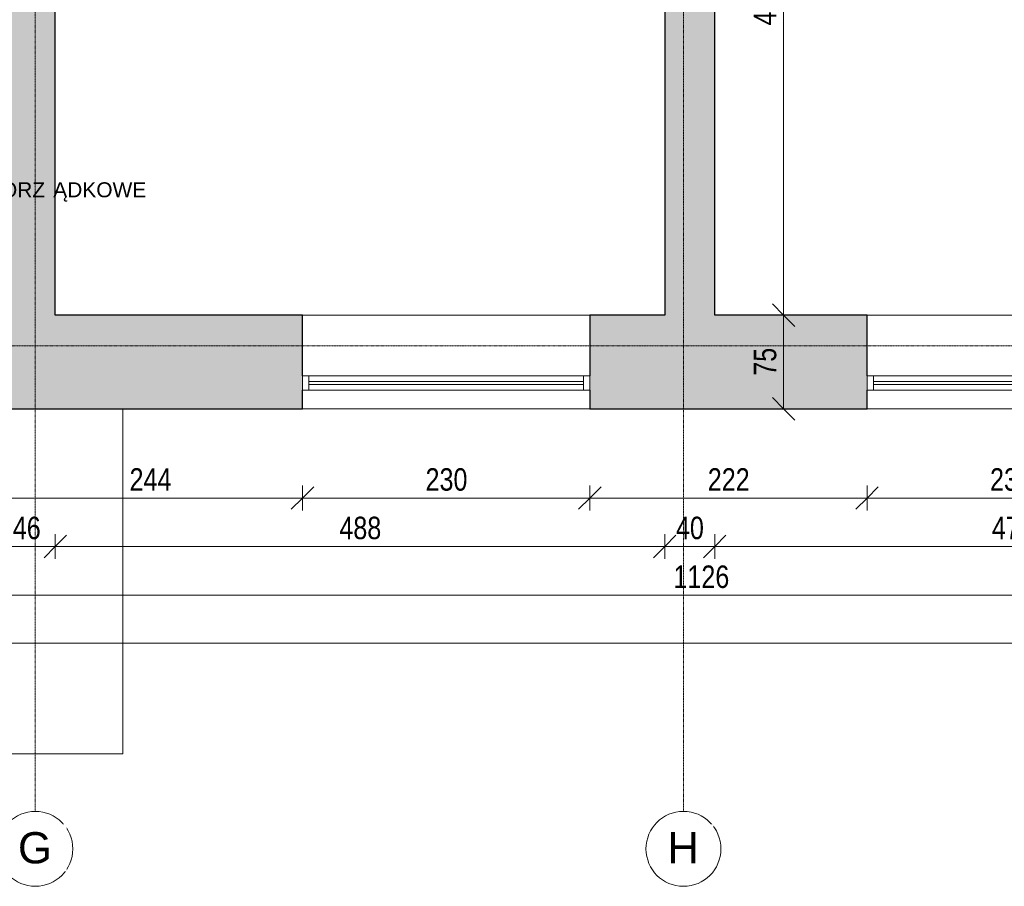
# Model space of a CAD drawing. Header units: centimetres. Extents: x 14733 to 18291, y -10798 to -8444.
# Tile 18 of 25: x 16812 to 17601, y -10798 to -10104. Entities that reach past the tile are written whole.
import ezdxf

# ---------------------------------------------------------------- set-up
doc = ezdxf.new("R2010")
doc.units = ezdxf.units.CM
doc.linetypes.add('Linia siatki', pattern=[0.9925, 0.47, -0.2175, 0.0875, -0.2175])
for name, color, linetype, lineweight in [('A-ANNO-DIMS', 211, 'Continuous', 9), ('A-ANNO-DIMS-100', 211, 'Continuous', 9), ('A-AREA-IDEN', 2, 'Continuous', 9), ('A-FLOR', 192, 'Continuous', 9), ('A-GLAZ', 151, 'Continuous', 9), ('A-WALL', 113, 'Continuous', 9), ('A-WALL-PATT', 111, 'Continuous', 25), ('I-WALL', 2, 'Continuous', 9), ('S-GRID', 1, 'Continuous', 9), ('S-GRID-IDEN', 1, 'Continuous', 9)]:
    doc.layers.add(name, color=color, linetype=linetype, lineweight=lineweight)
doc.styles.add('Arial', font='arial.ttf', dxfattribs={"height": 25})
doc.styles.add('Arial_3', font='arial.ttf', dxfattribs={"width": 0.8, "height": 18})
doc.styles.add('Arial_4', font='arial.ttf', dxfattribs={"height": 12})
doc.dimstyles.new('Przekątna_-_1_8_mm_Arial', dxfattribs={"dimscale": 30.48, "dimtxt": 18.364669, "dimasz": 0.590551, "dimexe": 0.328084, "dimexo": 0.0625, "dimgap": 0.016404, "dimtad": 1, "dimdec": 0, "dimdsep": 46, "dimtxsty": 'Arial_3', "dimblk1": 'OBLIQUE', "dimblk2": 'OBLIQUE', "dimsah": 1, "dimcen": 0.09, "dimazin": 0, "dimtfac": 1, "dimtdec": 4, "dimtix": 1, "dimtmove": 0, "dimatfit": 3, "dimfxl": 0.328084, "dimfxlon": 1, "dimtvp": 1, "dimtolj": 1, "dimtzin": 0, "dimarcsym": 2})
doc.dimstyles.new('Przekątna_-_1_8_mm_Arial_1', dxfattribs={"dimscale": 30.48, "dimtxt": 18.364669, "dimasz": 0.590551, "dimexe": 0.328084, "dimexo": 0.0625, "dimgap": 0.016404, "dimtad": 1, "dimdec": 0, "dimdsep": 46, "dimtxsty": 'Arial_3', "dimblk1": 'OBLIQUE', "dimblk2": 'OBLIQUE', "dimsah": 1, "dimcen": 0.09, "dimazin": 0, "dimtfac": 1, "dimtdec": 4, "dimtix": 1, "dimtmove": 0, "dimatfit": 3, "dimfxl": 0.328084, "dimfxlon": 1, "dimtvp": 1, "dimtolj": 1, "dimtzin": 0, "dimarcsym": 2})

# ---------------------------------------------------------------- blocks, each defined once
blk = doc.blocks.new('Aluminum_1 szybowe - Okno w piwnicy 240_140 p_95-466215-1_Poziom piwnicy inwentaryzacja')
at = {"layer": 'A-GLAZ', "lineweight": 18}
for p, q in [((-132.08, 25.16), (-137.16, 25.16)), ((-137.16, 25.16), (-137.16, 13.73)), ((-132.08, 13.73), (-132.08, 25.16)), ((92.84, 25.16), (87.76, 25.16)), ((87.76, 25.16), (87.76, 13.73)), ((92.84, 13.73), (92.84, 25.16)), ((87.76, 20.71), (-132.08, 20.71)), ((-132.08, 20.71), (-132.08, 18.17)), ((-132.08, 18.17), (87.76, 18.17)), ((87.76, 18.17), (87.76, 20.71)), ((-137.16, 13.73), (-132.08, 13.73)), ((87.76, 13.73), (92.84, 13.73))]:
    blk.add_line(p, q, dxfattribs=at)
at = {"layer": 'A-GLAZ'}
for p, q in [((-132.08, 25.16), (87.76, 25.16)), ((87.76, 13.73), (-132.08, 13.73))]:
    blk.add_line(p, q, dxfattribs=at)
blk = doc.blocks.new('Siatka - M_Symbol siatki - okrąg-11506-1_Poziom piwnicy inwentaryzacja')
at = {"layer": 'S-GRID-IDEN'}
blk.add_circle((0, 0), 0.3, dxfattribs=at)
blk = doc.blocks.new('DIMBLOCK97-1_Poziom piwnicy inwentaryzacja')
at = {"layer": 'A-ANNO-DIMS-100'}
for p, q in [((16794.62, -10486.94), (16794.62, -10476.94)), ((16794.62, -10486.94), (16803.62, -10477.94)), ((17038.62, -10486.94), (17038.62, -10476.94)), ((17038.62, -10486.94), (17047.62, -10477.94)), ((16794.62, -10486.94), (16785.62, -10495.94)), ((16794.62, -10486.94), (17038.62, -10486.94)), ((16794.62, -10486.94), (16794.62, -10496.94)), ((17038.62, -10486.94), (17029.62, -10495.94)), ((17038.62, -10486.94), (17038.62, -10496.94))]:
    blk.add_line(p, q, dxfattribs=at)
at = {"layer": 'A-ANNO-DIMS-100', "color": 0, "insert": (16900.09, -10463.07), "char_height": 18, "width": 39.6677, "attachment_point": 1, "line_spacing_factor": 0.941778, "style": 'Arial_3'}
blk.add_mtext('244', dxfattribs=at)
blk = doc.blocks.new('_Oblique')
at = {"color": 0, "linetype": 'ByBlock', "lineweight": -2}
blk.add_line((-0.5, -0.5), (0.5, 0.5), dxfattribs=at)
blk = doc.blocks.new('DIMBLOCK98-1_Poziom piwnicy inwentaryzacja')
at = {"layer": 'A-ANNO-DIMS-100'}
for p, q in [((17038.62, -10486.94), (17038.62, -10476.94)), ((17038.62, -10486.94), (17047.62, -10477.94)), ((17268.62, -10486.94), (17268.62, -10476.94)), ((17268.62, -10486.94), (17277.62, -10477.94)), ((17038.62, -10486.94), (17029.62, -10495.94)), ((17038.62, -10486.94), (17268.62, -10486.94)), ((17038.62, -10486.94), (17038.62, -10496.94)), ((17268.62, -10486.94), (17259.62, -10495.94)), ((17268.62, -10486.94), (17268.62, -10496.94))]:
    blk.add_line(p, q, dxfattribs=at)
at = {"layer": 'A-ANNO-DIMS-100', "color": 0, "insert": (17137.09, -10463.07), "char_height": 18, "width": 39.6677, "attachment_point": 1, "line_spacing_factor": 0.941778, "style": 'Arial_3'}
blk.add_mtext('230', dxfattribs=at)
blk = doc.blocks.new('DIMBLOCK99-1_Poziom piwnicy inwentaryzacja')
at = {"layer": 'A-ANNO-DIMS-100'}
for p, q in [((17268.62, -10486.94), (17268.62, -10476.94)), ((17268.62, -10486.94), (17277.62, -10477.94)), ((17490.62, -10486.94), (17490.62, -10476.94)), ((17490.62, -10486.94), (17499.62, -10477.94)), ((17268.62, -10486.94), (17259.62, -10495.94)), ((17268.62, -10486.94), (17490.62, -10486.94)), ((17268.62, -10486.94), (17268.62, -10496.94)), ((17490.62, -10486.94), (17481.62, -10495.94)), ((17490.62, -10486.94), (17490.62, -10496.94))]:
    blk.add_line(p, q, dxfattribs=at)
at = {"layer": 'A-ANNO-DIMS-100', "color": 0, "insert": (17363.09, -10463.07), "char_height": 18, "width": 39.6677, "attachment_point": 1, "line_spacing_factor": 0.941778, "style": 'Arial_3'}
blk.add_mtext('222', dxfattribs=at)
blk = doc.blocks.new('DIMBLOCK100-1_Poziom piwnicy inwentaryzacja')
at = {"layer": 'A-ANNO-DIMS-100'}
for p, q in [((17490.62, -10486.94), (17490.62, -10476.94)), ((17490.62, -10486.94), (17499.62, -10477.94)), ((17720.62, -10486.94), (17720.62, -10476.94)), ((17720.62, -10486.94), (17729.62, -10477.94)), ((17490.62, -10486.94), (17481.62, -10495.94)), ((17490.62, -10486.94), (17720.62, -10486.94)), ((17490.62, -10486.94), (17490.62, -10496.94)), ((17720.62, -10486.94), (17711.62, -10495.94)), ((17720.62, -10486.94), (17720.62, -10496.94))]:
    blk.add_line(p, q, dxfattribs=at)
at = {"layer": 'A-ANNO-DIMS-100', "color": 0, "insert": (17589.09, -10463.07), "char_height": 18, "width": 39.6677, "attachment_point": 1, "line_spacing_factor": 0.941778, "style": 'Arial_3'}
blk.add_mtext('230', dxfattribs=at)
blk = doc.blocks.new('DIMBLOCK109-1_Poziom piwnicy inwentaryzacja')
at = {"layer": 'A-ANNO-DIMS-100'}
for p, q in [((16794.62, -10525.76), (16794.62, -10515.76)), ((16794.62, -10525.76), (16803.62, -10516.76)), ((16840.62, -10525.76), (16840.62, -10515.76)), ((16840.62, -10525.76), (16849.62, -10516.76)), ((16794.62, -10525.76), (16785.62, -10534.76)), ((16794.62, -10525.76), (16840.62, -10525.76)), ((16794.62, -10525.76), (16794.62, -10535.76)), ((16840.62, -10525.76), (16831.62, -10534.76)), ((16840.62, -10525.76), (16840.62, -10535.76))]:
    blk.add_line(p, q, dxfattribs=at)
at = {"layer": 'A-ANNO-DIMS-100', "color": 0, "insert": (16806.6, -10501.89), "char_height": 18, "width": 26.4451, "attachment_point": 1, "line_spacing_factor": 0.941778, "style": 'Arial_3'}
blk.add_mtext('46', dxfattribs=at)
blk = doc.blocks.new('DIMBLOCK110-1_Poziom piwnicy inwentaryzacja')
at = {"layer": 'A-ANNO-DIMS-100'}
for p, q in [((16840.62, -10525.76), (16840.62, -10515.76)), ((16840.62, -10525.76), (16849.62, -10516.76)), ((17328.62, -10525.76), (17328.62, -10515.76)), ((17328.62, -10525.76), (17337.62, -10516.76)), ((16840.62, -10525.76), (16831.62, -10534.76)), ((16840.62, -10525.76), (17328.62, -10525.76)), ((16840.62, -10525.76), (16840.62, -10535.76)), ((17328.62, -10525.76), (17319.62, -10534.76)), ((17328.62, -10525.76), (17328.62, -10535.76))]:
    blk.add_line(p, q, dxfattribs=at)
at = {"layer": 'A-ANNO-DIMS-100', "color": 0, "insert": (17068.09, -10501.89), "char_height": 18, "width": 39.6677, "attachment_point": 1, "line_spacing_factor": 0.941778, "style": 'Arial_3'}
blk.add_mtext('488', dxfattribs=at)
blk = doc.blocks.new('DIMBLOCK111-1_Poziom piwnicy inwentaryzacja')
at = {"layer": 'A-ANNO-DIMS-100'}
for p, q in [((17328.62, -10525.76), (17328.62, -10515.76)), ((17328.62, -10525.76), (17337.62, -10516.76)), ((17368.62, -10525.76), (17368.62, -10515.76)), ((17368.62, -10525.76), (17377.62, -10516.76)), ((17328.62, -10525.76), (17319.62, -10534.76)), ((17328.62, -10525.76), (17368.62, -10525.76)), ((17328.62, -10525.76), (17328.62, -10535.76)), ((17368.62, -10525.76), (17359.62, -10534.76)), ((17368.62, -10525.76), (17368.62, -10535.76))]:
    blk.add_line(p, q, dxfattribs=at)
at = {"layer": 'A-ANNO-DIMS-100', "color": 0, "insert": (17337.6, -10501.89), "char_height": 18, "width": 26.4451, "attachment_point": 1, "line_spacing_factor": 0.941778, "style": 'Arial_3'}
blk.add_mtext('40', dxfattribs=at)
blk = doc.blocks.new('DIMBLOCK112-1_Poziom piwnicy inwentaryzacja')
at = {"layer": 'A-ANNO-DIMS-100'}
for p, q in [((17368.62, -10525.76), (17368.62, -10515.76)), ((17368.62, -10525.76), (17377.62, -10516.76)), ((17845.62, -10525.76), (17845.62, -10515.76)), ((17845.62, -10525.76), (17854.62, -10516.76)), ((17368.62, -10525.76), (17359.62, -10534.76)), ((17368.62, -10525.76), (17845.62, -10525.76)), ((17368.62, -10525.76), (17368.62, -10535.76)), ((17845.62, -10525.76), (17836.62, -10534.76)), ((17845.62, -10525.76), (17845.62, -10535.76))]:
    blk.add_line(p, q, dxfattribs=at)
at = {"layer": 'A-ANNO-DIMS-100', "color": 0, "insert": (17590.59, -10501.89), "char_height": 18, "width": 39.6677, "attachment_point": 1, "line_spacing_factor": 0.941778, "style": 'Arial_3'}
blk.add_mtext('477', dxfattribs=at)
blk = doc.blocks.new('DIMBLOCK116-1_Poziom piwnicy inwentaryzacja')
at = {"layer": 'A-ANNO-DIMS-100'}
for p, q in [((16794.62, -10564.82), (16794.62, -10554.82)), ((16794.62, -10564.82), (16803.62, -10555.82)), ((17920.62, -10564.82), (17920.62, -10554.82)), ((17920.62, -10564.82), (17929.62, -10555.82)), ((16794.62, -10564.82), (16785.62, -10573.82)), ((16794.62, -10564.82), (17920.62, -10564.82)), ((16794.62, -10564.82), (16794.62, -10574.82)), ((17920.62, -10564.82), (17911.62, -10573.82)), ((17920.62, -10564.82), (17920.62, -10574.82))]:
    blk.add_line(p, q, dxfattribs=at)
at = {"layer": 'A-ANNO-DIMS-100', "color": 0, "insert": (17335.58, -10540.95), "char_height": 18, "width": 52.8902, "attachment_point": 1, "line_spacing_factor": 0.941778, "style": 'Arial_3'}
blk.add_mtext('1126', dxfattribs=at)
blk = doc.blocks.new('DIMBLOCK117-1_Poziom piwnicy inwentaryzacja')
at = {"layer": 'A-ANNO-DIMS-100'}
for p, q in [((15120.62, -10603.23), (15120.62, -10593.23)), ((15120.62, -10603.23), (15129.62, -10594.23)), ((17920.62, -10603.23), (17920.62, -10593.23)), ((17920.62, -10603.23), (17929.62, -10594.23)), ((15120.62, -10603.23), (15111.62, -10612.23)), ((15120.62, -10603.23), (17920.62, -10603.23)), ((15120.62, -10603.23), (15120.62, -10613.23)), ((17920.62, -10603.23), (17911.62, -10612.23)), ((17920.62, -10603.23), (17920.62, -10613.23))]:
    blk.add_line(p, q, dxfattribs=at)
at = {"layer": 'A-ANNO-DIMS-100', "color": 0, "insert": (16498.58, -10579.36), "char_height": 18, "width": 52.8902, "attachment_point": 1, "line_spacing_factor": 0.941778, "style": 'Arial_3'}
blk.add_mtext('2800', dxfattribs=at)
blk = doc.blocks.new('DIMBLOCK282-1_Poziom piwnicy inwentaryzacja')
at = {"layer": 'A-ANNO-DIMS-100'}
for p, q in [((17423.79, -10340.49), (17414.79, -10331.49)), ((17423.79, -10340.49), (17413.79, -10340.49)), ((17423.79, -10415.49), (17423.79, -10340.49)), ((17423.79, -10340.49), (17432.79, -10349.49)), ((17423.79, -10340.49), (17433.79, -10340.49)), ((17423.79, -10415.49), (17414.79, -10406.49)), ((17423.79, -10415.49), (17413.79, -10415.49)), ((17423.79, -10415.49), (17432.79, -10424.49)), ((17423.79, -10415.49), (17433.79, -10415.49))]:
    blk.add_line(p, q, dxfattribs=at)
at = {"layer": 'A-ANNO-DIMS-100', "color": 0, "insert": (17399.92, -10389.01), "char_height": 18, "width": 26.4451, "attachment_point": 1, "rotation": 90, "line_spacing_factor": 0.941778, "style": 'Arial_3'}
blk.add_mtext('75', dxfattribs=at)
blk = doc.blocks.new('DIMBLOCK283-1_Poziom piwnicy inwentaryzacja')
at = {"layer": 'A-ANNO-DIMS-100'}
for p, q in [((17423.79, -9843.49), (17414.79, -9834.49)), ((17423.79, -9843.49), (17413.79, -9843.49)), ((17423.79, -10340.49), (17423.79, -9843.49)), ((17423.79, -9843.49), (17432.79, -9852.49)), ((17423.79, -9843.49), (17433.79, -9843.49)), ((17423.79, -10340.49), (17414.79, -10331.49)), ((17423.79, -10340.49), (17413.79, -10340.49)), ((17423.79, -10340.49), (17432.79, -10349.49)), ((17423.79, -10340.49), (17433.79, -10340.49))]:
    blk.add_line(p, q, dxfattribs=at)
at = {"layer": 'A-ANNO-DIMS-100', "color": 0, "insert": (17399.92, -10108.52), "char_height": 18, "width": 39.6677, "attachment_point": 1, "rotation": 90, "line_spacing_factor": 0.941778, "style": 'Arial_3'}
blk.add_mtext('497', dxfattribs=at)

msp = doc.modelspace()

# ---------------------------------------------------------------- hatches: boundary and pattern name
at = {"layer": 'A-WALL-PATT', "lineweight": 9}
h = msp.add_hatch(color=256, dxfattribs=at)
h.paths.add_polyline_path([(16840.62, -10415.49), (16840.62, -9825.71), (16794.62, -9825.71), (16794.62, -10151.35), (16800.76, -10151.35), (16800.76, -10153.35), (16796.12, -10153.35), (16796.12, -10159.35), (16800.76, -10159.35), (16800.76, -10161.35), (16794.62, -10161.35), (16794.62, -10415.49)])
h.paths.add_polyline_path([(16824.62, -9680.71), (16840.62, -9680.71), (16840.62, -9564.17), (16794.62, -9564.17), (16794.62, -9680.71), (16819.7, -9680.71)])
h.paths.add_polyline_path([(16812.12, -9404.17), (16840.62, -9404.17), (16840.62, -8812.71), (16794.62, -8812.71), (16794.62, -8886.25), (16799.08, -8886.25), (16799.08, -9035.71), (16801.62, -9035.71), (16794.62, -9038.98), (16794.62, -9404.17), (16807.2, -9404.17)])
h.paths.add_polyline_path([(16794.62, -9035.71), (16795.08, -9035.71), (16795.08, -8890.25), (16794.62, -8890.25), (16794.62, -9005.71)])
msp.add_hatch(color=256, dxfattribs=at).paths.add_polyline_path([(17368.62, -10340.49), (17368.62, -9633.71), (17328.62, -9633.71), (17328.62, -10340.49)])
h = msp.add_hatch(color=256, dxfattribs=at)
h.paths.add_polyline_path([(17920.62, -10415.49), (17920.62, -10340.49), (17720.62, -10340.49), (17720.62, -10415.49)])
h.paths.add_polyline_path([(17268.62, -10415.49), (17490.62, -10415.49), (17490.62, -10340.49), (17268.62, -10340.49), (17268.62, -10400.49)])
h.paths.add_polyline_path([(16840.62, -10415.49), (17038.62, -10415.49), (17038.62, -10340.49), (16840.62, -10340.49), (16840.62, -10400.49)])

# ---------------------------------------------------------------- linework, layer by layer
at = {"layer": 'A-FLOR'}
for p, q in [((16894.62, -10415.49), (16894.62, -10691.71)), ((16894.62, -10691.71), (16173.62, -10691.71))]:
    msp.add_line(p, q, dxfattribs=at)
at = {"layer": 'A-WALL', "lineweight": 25}
for p, q in [((16840.62, -10340.49), (16840.62, -9843.49)), ((17038.62, -10340.49), (16840.62, -10340.49)), ((17038.62, -10389.06), (17038.62, -10340.49)), ((17328.62, -10340.49), (17268.62, -10340.49)), ((17268.62, -10340.49), (17268.62, -10389.06)), ((17490.62, -10340.49), (17368.62, -10340.49)), ((17490.62, -10389.06), (17490.62, -10340.49)), ((17038.62, -10415.49), (17038.62, -10400.49)), ((17268.62, -10400.49), (17268.62, -10415.49)), ((17490.62, -10415.49), (17490.62, -10400.49)), ((16794.62, -10415.49), (17038.62, -10415.49)), ((17268.62, -10415.49), (17490.62, -10415.49))]:
    msp.add_line(p, q, dxfattribs=at)
at = {"layer": 'A-WALL'}
for p, q in [((17038.62, -10340.49), (17268.62, -10340.49)), ((17490.62, -10340.49), (17720.62, -10340.49)), ((17268.62, -10415.49), (17038.62, -10415.49)), ((17720.62, -10415.49), (17490.62, -10415.49))]:
    msp.add_line(p, q, dxfattribs=at)
at = {"layer": 'I-WALL', "lineweight": 25}
for p, q in [((17328.62, -9843.49), (17328.62, -10340.49)), ((17368.62, -10340.49), (17368.62, -9843.49))]:
    msp.add_line(p, q, dxfattribs=at)
at = {"layer": 'S-GRID', "linetype": 'Linia siatki'}
for p, q in [((16824.62, -8503.99), (16824.62, -10737.87)), ((17343.62, -8503.99), (17343.62, -10737.87)), ((14732.76, -10364.96), (18230.94, -10364.96))]:
    msp.add_line(p, q, dxfattribs=at)

# ---------------------------------------------------------------- block references
at = {"layer": 'A-GLAZ', "rotation": 180}
for p in [(17131.46, -10375.33), (17583.46, -10375.33)]:
    msp.add_blockref('Aluminum_1 szybowe - Okno w piwnicy 240_140 p_95-466215-1_Poziom piwnicy inwentaryzacja', p, dxfattribs=at)
at = {"layer": 'S-GRID-IDEN', "xscale": 99.99999999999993, "yscale": 99.99999999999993, "zscale": 99.99999999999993, "rotation": 180}
for p in [(16824.62, -10767.87), (17343.62, -10767.87)]:
    msp.add_blockref('Siatka - M_Symbol siatki - okrąg-11506-1_Poziom piwnicy inwentaryzacja', p, dxfattribs=at)

# ---------------------------------------------------------------- texts
at = {"layer": 'A-AREA-IDEN', "char_height": 12, "attachment_point": 1, "style": 'Arial_4'}
for s, insert, width in [('ĄDKOWE', (16838.98, -10234.11), 98.6076), ('POM. PORZ', (16738.44, -10234.11), 121.8565)]:
    msp.add_mtext(s, dxfattribs=dict(at, insert=insert, width=width))

# ---------------------------------------------------------------- dimensions: what is measured, and where the dimension line sits
at = {"layer": 'A-ANNO-DIMS'}
for base, p1, p2, override, picture, middle in [((17423.79, -9843.49), (17413.79, -10340.49), (17413.79, -9843.49), {"dimpost": '<>', "dimfxl": 497}, 'DIMBLOCK283-1_Poziom piwnicy inwentaryzacja', (17414.1, -10091.99)), ((17423.79, -10340.49), (17413.79, -10415.49), (17413.79, -10340.49), {"dimpost": '<>', "dimfxl": 75}, 'DIMBLOCK282-1_Poziom piwnicy inwentaryzacja', (17414.13, -10377.99))]:
    dim = msp.add_linear_dim(base=base, p1=p1, p2=p2, angle=90, dimstyle='Przekątna_-_1_8_mm_Arial_1', override=override, dxfattribs=at)
    dim.commit()
    dim.dimension.update_dxf_attribs({"geometry": picture, "text_midpoint": middle})
for base, p1, p2, override, picture, middle in [((17038.62, -10486.94), (16794.62, -10476.94), (17038.62, -10476.94), {"dimpost": '<>', "dimfxl": 244}, 'DIMBLOCK97-1_Poziom piwnicy inwentaryzacja', (16916.62, -10477.4)), ((17268.62, -10486.94), (17038.62, -10476.94), (17268.62, -10476.94), {"dimpost": '<>', "dimfxl": 230}, 'DIMBLOCK98-1_Poziom piwnicy inwentaryzacja', (17153.62, -10477.24)), ((17490.62, -10486.94), (17268.62, -10476.94), (17490.62, -10476.94), {"dimpost": '<>', "dimfxl": 222}, 'DIMBLOCK99-1_Poziom piwnicy inwentaryzacja', (17379.62, -10477.4)), ((17720.62, -10486.94), (17490.62, -10476.94), (17720.62, -10476.94), {"dimpost": '<>', "dimfxl": 230}, 'DIMBLOCK100-1_Poziom piwnicy inwentaryzacja', (17605.62, -10477.24)), ((16840.62, -10525.76), (16794.62, -10515.76), (16840.62, -10515.76), {"dimpost": '<>', "dimfxl": 46}, 'DIMBLOCK109-1_Poziom piwnicy inwentaryzacja', (16817.62, -10516.07)), ((17328.62, -10525.76), (16840.62, -10515.76), (17328.62, -10515.76), {"dimpost": '<>', "dimfxl": 488}, 'DIMBLOCK110-1_Poziom piwnicy inwentaryzacja', (17084.62, -10516.07)), ((17368.62, -10525.76), (17328.62, -10515.76), (17368.62, -10515.76), {"dimpost": '<>', "dimfxl": 40}, 'DIMBLOCK111-1_Poziom piwnicy inwentaryzacja', (17348.62, -10516.07)), ((17845.62, -10525.76), (17368.62, -10515.76), (17845.62, -10515.76), {"dimpost": '<>', "dimfxl": 477}, 'DIMBLOCK112-1_Poziom piwnicy inwentaryzacja', (17607.12, -10516.26)), ((17920.62, -10564.82), (16794.62, -10554.82), (17920.62, -10554.82), {"dimpost": '<>', "dimfxl": 1126}, 'DIMBLOCK116-1_Poziom piwnicy inwentaryzacja', (17357.62, -10555.13)), ((17920.62, -10603.23), (15120.62, -10593.23), (17920.62, -10593.23), {"dimpost": '<>', "dimfxl": 2800}, 'DIMBLOCK117-1_Poziom piwnicy inwentaryzacja', (16520.62, -10593.54))]:
    dim = msp.add_linear_dim(base=base, p1=p1, p2=p2, dimstyle='Przekątna_-_1_8_mm_Arial', override=override, dxfattribs=at)
    dim.commit()
    dim.dimension.update_dxf_attribs({"geometry": picture, "text_midpoint": middle})

# ---------------------------------------------------------------- next in the draw order: texts
at = {"layer": 'S-GRID-IDEN', "char_height": 25, "attachment_point": 1, "style": 'Arial', "bg_fill": 3, "box_fill_scale": 1.25, "bg_fill_color": 256, "bg_fill_true_color": 13158600, "bg_fill_transparency": 0}
for s, insert, width in [('\\fArial|b0|i0|c238|p34|;G', (16810.73, -10754.51), 32.8692), ('\\fArial|b0|i0|c238|p34|;H', (17330.73, -10754.51), 30.4641)]:
    msp.add_mtext(s, dxfattribs=dict(at, insert=insert, width=width))

doc.saveas('drawing.dxf')
